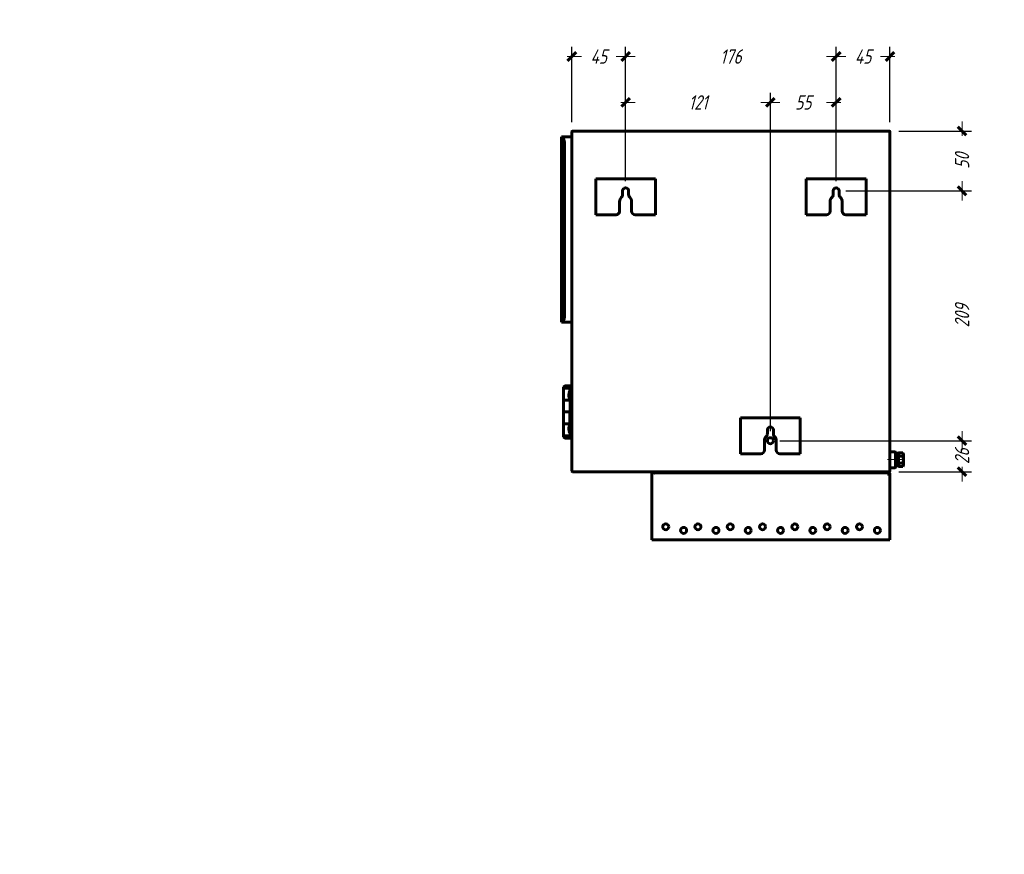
# Model space of a CAD drawing. Header units: millimetres. Extents: x 0 to 420, y 0 to 297.
# Tile 1 of 26: x 0 to 206, y 0 to 175. Entities that reach past the tile are written whole.
import ezdxf

# ---------------------------------------------------------------- set-up
doc = ezdxf.new("R2010")
doc.units = ezdxf.units.MM
for name, pattern in [('K5LT_AXLED', [19.5, 15, -1.5, 1.5, -1.5]), ('K5LT_BASIC', [0]), ('K5LT_THIN', [0])]:
    doc.linetypes.add(name, pattern=pattern)
for name, color, linetype, true_color in [('DIM', 6, 'Continuous', 0xff00ff), ('G', 3, 'Continuous', 0x00ff00), ('OSI', 2, 'Continuous', 0xffff00), ('R', 1, 'Continuous', 0xff0000), ('WELDING', 7, 'Continuous', 0xffffff)]:
    doc.layers.add(name, color=color, linetype=linetype, true_color=true_color)
doc.styles.add('KDIMTEXTSTYLE', font='GOST_AU.SHX', dxfattribs={"width": 0.96, "oblique": 15, "height": 5})
doc.dimstyles.new('KDIMSTYLE (1.00)', dxfattribs={"dimtxt": 5, "dimasz": 1, "dimexe": 2, "dimexo": 0, "dimgap": 1, "dimtad": 1, "dimtxsty": 'KDIMTEXTSTYLE', "dimsah": 1, "dimcen": 0, "dimdle": 1, "dimadec": 0, "dimazin": 0, "dimtfac": 0.667, "dimtmove": 0, "dimatfit": 3, "dimfxl": 1, "dimtvp": 1, "dimtolj": 1, "dimtzin": 0, "dimarcsym": 0})

# ---------------------------------------------------------------- blocks, each defined once
blk = doc.blocks.new('KDIMARROW_03')
at = {"layer": 'G', "color": 0, "linetype": 'K5LT_BASIC', "lineweight": 60}
blk.add_line((-0.88, -0.88), (0.88, 0.88), dxfattribs=at)
at = {"layer": 'R', "color": 0, "linetype": 'K5LT_THIN', "lineweight": 18}
for q in [(-1, 0), (2, 0)]:
    blk.add_line((0, 0), q, dxfattribs=at)

msp = doc.modelspace()

# ---------------------------------------------------------------- linework, layer by layer
at = {"layer": 'G', "color": 5, "linetype": 'K5LT_BASIC', "lineweight": 60, "true_color": 0x0000ff}
for p, q in [((115.398, 151.081), (115.398, 80.131)), ((181.748, 151.231), (115.548, 151.231)), ((181.898, 80.131), (181.898, 151.081)), ((113.233, 149.981), (115.398, 149.981)), ((113.233, 111.231), (113.233, 149.981)), ((113.888, 112.731), (113.888, 148.481)), ((120.398, 141.231), (121.496, 141.231)), ((120.398, 141.231), (120.398, 133.731)), ((121.496, 141.231), (122.027, 141.231)), ((122.027, 141.231), (123.264, 141.231)), ((123.264, 141.231), (124.148, 141.231)), ((124.148, 141.231), (129.148, 141.231)), ((129.148, 141.231), (130.032, 141.231)), ((130.032, 141.231), (131.269, 141.231)), ((131.269, 141.231), (131.8, 141.231)), ((131.8, 141.231), (132.898, 141.231)), ((132.898, 133.731), (132.898, 141.231)), ((164.398, 141.231), (165.496, 141.231)), ((164.398, 141.231), (164.398, 133.731)), ((165.496, 141.231), (166.027, 141.231)), ((166.027, 141.231), (167.264, 141.231)), ((167.264, 141.231), (168.148, 141.231)), ((168.148, 141.231), (173.148, 141.231)), ((173.148, 141.231), (174.032, 141.231)), ((174.032, 141.231), (175.269, 141.231)), ((175.269, 141.231), (175.8, 141.231)), ((175.8, 141.231), (176.898, 141.231)), ((176.898, 133.731), (176.898, 141.231)), ((126.023, 137.933), (126.023, 138.731)), ((127.273, 138.731), (127.273, 137.933)), ((170.023, 137.933), (170.023, 138.731)), ((171.273, 138.731), (171.273, 137.933)), ((125.398, 134.481), (125.398, 136.481)), ((127.897, 136.439), (127.897, 134.481)), ((169.398, 134.481), (169.398, 136.481)), ((171.897, 136.439), (171.897, 134.481)), ((121.496, 133.731), (120.398, 133.731)), ((122.027, 133.731), (121.496, 133.731)), ((123.264, 133.731), (122.027, 133.731)), ((124.148, 133.731), (123.264, 133.731)), ((124.648, 133.731), (124.148, 133.731)), ((129.148, 133.731), (128.647, 133.731)), ((130.032, 133.731), (129.148, 133.731)), ((131.269, 133.731), (130.032, 133.731)), ((131.8, 133.731), (131.269, 133.731)), ((132.898, 133.731), (131.8, 133.731)), ((165.496, 133.731), (164.398, 133.731)), ((166.027, 133.731), (165.496, 133.731)), ((167.264, 133.731), (166.027, 133.731)), ((168.148, 133.731), (167.264, 133.731)), ((168.648, 133.731), (168.148, 133.731)), ((173.148, 133.731), (172.647, 133.731)), ((174.032, 133.731), (173.148, 133.731)), ((175.269, 133.731), (174.032, 133.731)), ((175.8, 133.731), (175.269, 133.731)), ((176.898, 133.731), (175.8, 133.731)), ((113.395, 111.231), (113.233, 111.231)), ((113.395, 111.231), (115.398, 111.231)), ((113.648, 94.981), (113.648, 97.481)), ((113.648, 97.481), (114.992, 97.481)), ((113.673, 97.731), (113.923, 97.981)), ((113.673, 97.731), (113.673, 97.481)), ((115.373, 97.731), (113.673, 97.731)), ((115.123, 97.981), (113.923, 97.981)), ((114.992, 96.806), (114.992, 97.481)), ((115.023, 97.481), (114.992, 97.481)), ((114.998, 97.481), (114.998, 96.816)), ((115.023, 97.481), (115.398, 97.481)), ((115.023, 97.481), (115.023, 96.731)), ((115.023, 88.231), (115.023, 96.731)), ((115.373, 97.731), (115.123, 97.981)), ((115.373, 97.731), (115.373, 97.481)), ((113.648, 94.981), (113.648, 92.481)), ((115.023, 94.981), (113.648, 94.981)), ((114.795, 96.293), (114.795, 95.668)), ((114.992, 94.981), (114.992, 95.155)), ((114.998, 95.145), (114.998, 94.981)), ((113.648, 89.981), (113.648, 92.481)), ((115.023, 92.481), (113.648, 92.481)), ((114.992, 89.981), (114.992, 92.481)), ((114.998, 92.481), (114.998, 89.981)), ((150.648, 91.231), (151.746, 91.231)), ((150.648, 91.231), (150.648, 83.731)), ((151.746, 91.231), (152.277, 91.231)), ((152.277, 91.231), (153.514, 91.231)), ((153.514, 91.231), (154.398, 91.231)), ((154.398, 91.231), (159.398, 91.231)), ((159.398, 91.231), (160.282, 91.231)), ((160.282, 91.231), (161.519, 91.231)), ((161.519, 91.231), (162.05, 91.231)), ((162.05, 91.231), (163.148, 91.231)), ((163.148, 83.731), (163.148, 91.231)), ((113.648, 89.981), (113.648, 87.481)), ((115.023, 89.981), (113.648, 89.981)), ((114.795, 89.293), (114.795, 88.668)), ((156.273, 87.933), (156.273, 88.731)), ((157.523, 88.731), (157.523, 87.933)), ((115.398, 87.481), (113.648, 87.481)), ((113.673, 87.481), (113.673, 87.231)), ((113.923, 86.981), (113.673, 87.231)), ((115.373, 87.231), (113.673, 87.231)), ((115.123, 86.981), (113.923, 86.981)), ((115.023, 87.481), (115.023, 88.231)), ((115.123, 86.981), (115.373, 87.231)), ((115.373, 87.481), (115.373, 87.231)), ((155.648, 84.481), (155.648, 86.481)), ((158.147, 86.439), (158.147, 84.481)), ((151.746, 83.731), (150.648, 83.731)), ((152.277, 83.731), (151.746, 83.731)), ((153.514, 83.731), (152.277, 83.731)), ((154.398, 83.731), (153.514, 83.731)), ((154.898, 83.731), (154.398, 83.731)), ((159.398, 83.731), (158.897, 83.731)), ((160.282, 83.731), (159.398, 83.731)), ((161.519, 83.731), (160.282, 83.731)), ((162.05, 83.731), (161.519, 83.731)), ((163.148, 83.731), (162.05, 83.731)), ((182.936, 84.131), (181.898, 84.131)), ((183.061, 82.628), (183.061, 84.006)), ((183.661, 83.845), (183.061, 83.845)), ((183.061, 83.845), (183.061, 82.52)), ((183.661, 82.738), (183.061, 82.52)), ((183.061, 80.956), (183.061, 82.628)), ((183.661, 82.526), (183.061, 82.308)), ((184.563, 83.963), (183.661, 83.963)), ((183.661, 82.52), (183.661, 83.963)), ((184.563, 83.242), (183.661, 83.242)), ((183.661, 82.52), (183.661, 81.077)), ((184.711, 83.707), (184.563, 83.963)), ((184.711, 82.52), (184.711, 83.707)), ((184.711, 82.52), (184.711, 81.332)), ((182.936, 80.831), (181.898, 80.831)), ((183.061, 81.195), (183.661, 81.195)), ((184.563, 81.798), (183.661, 81.798)), ((184.563, 81.077), (183.661, 81.077)), ((184.711, 81.332), (184.563, 81.077)), ((115.548, 79.981), (181.748, 79.981)), ((132.148, 65.731), (132.148, 79.481)), ((132.398, 79.481), (132.148, 79.481)), ((132.648, 79.981), (132.648, 79.731)), ((133.898, 79.731), (132.648, 79.731)), ((180.148, 79.731), (133.898, 79.731)), ((180.148, 79.731), (181.398, 79.731)), ((181.398, 79.981), (181.398, 79.731)), ((181.898, 79.481), (181.398, 79.481)), ((181.898, 79.481), (181.898, 65.731)), ((132.148, 65.731), (132.648, 65.731)), ((132.648, 65.731), (181.398, 65.731)), ((181.398, 65.731), (181.898, 65.731))]:
    msp.add_line(p, q, dxfattribs=at)
for centre in [(156.898, 86.481), (135.023, 68.481), (138.773, 67.731), (141.773, 68.481), (145.523, 67.731), (148.523, 68.481), (152.273, 67.731), (155.273, 68.481), (159.023, 67.731), (162.023, 68.481), (165.773, 67.731), (168.773, 68.481), (172.523, 67.731), (175.523, 68.481), (179.273, 67.731)]:
    msp.add_circle(centre, 0.625, dxfattribs=at)
for centre, radius, start, end in [((115.548, 151.081), 0.15, 90, 180), ((181.748, 151.081), 0.15, 0, 90), ((125.273, 137.933), 0.75, 313.43254, 0), ((126.648, 138.731), 0.625, 0, 180), ((128.023, 137.933), 0.75, 180, 226.56746), ((169.273, 137.933), 0.75, 313.43254, 0), ((170.648, 138.731), 0.625, 0, 180), ((172.023, 137.933), 0.75, 180, 226.56746), ((126.648, 136.481), 1.25, 133.43254, 180), ((126.648, 136.481), 1.25, 358.11053, 46.56746), ((170.648, 136.481), 1.25, 133.43254, 180), ((170.648, 136.481), 1.25, 358.11053, 46.56746), ((124.648, 134.481), 0.75, 270, 0), ((128.647, 134.481), 0.75, 180, 270), ((168.648, 134.481), 0.75, 270, 0), ((172.647, 134.481), 0.75, 180, 270), ((116.373, 95.981), 1.609, 147.0584, 168.80118), ((116.373, 95.981), 1.609, 191.19882, 212.9416), ((116.373, 88.981), 1.609, 147.0584, 168.80118), ((116.373, 88.981), 1.609, 191.19882, 212.9416), ((156.898, 88.731), 0.625, 0, 180), ((156.898, 86.481), 1.25, 133.43254, 180), ((155.523, 87.933), 0.75, 313.43254, 0), ((158.273, 87.933), 0.75, 180, 226.56746), ((156.898, 86.481), 1.25, 358.11053, 46.56746), ((154.898, 84.481), 0.75, 270, 0), ((158.897, 84.481), 0.75, 180, 270), ((182.936, 84.006), 0.125, 0, 90), ((184.192, 83.589), 0.508, 316.86702, 28.95019), ((182.874, 82.52), 1.837, 0, 23.13732), ((182.874, 82.52), 1.837, 336.86268, 0), ((182.936, 80.956), 0.125, 270, 0), ((184.192, 81.451), 0.508, 331.04981, 43.13298), ((115.548, 80.131), 0.15, 180, 270), ((132.648, 79.481), 0.5, 90, 180), ((132.648, 79.481), 0.25, 90, 180), ((181.398, 79.481), 0.5, 0, 90), ((181.398, 79.481), 0.25, 0, 90), ((181.748, 80.131), 0.15, 270, 0)]:
    msp.add_arc(centre, radius, start, end, dxfattribs=at)
msp.add_ellipse((152.296, 66.948), major_axis=(-0.25, 0.004), ratio=0.4168914, start_param=-1.093126, end_param=-0.8635631, dxfattribs=at)
at = {"layer": 'OSI', "color": 30, "linetype": 'K5LT_AXLED', "lineweight": 18, "true_color": 0xff8000}
msp.add_line((184.961, 82.52), (181.411, 82.52), dxfattribs=at)
at = {"layer": 'R', "color": 7, "linetype": 'K5LT_THIN', "lineweight": 18}
msp.add_line((152.184, 67.13), (152.182, 67.042), dxfattribs=at)
at = {"layer": 'WELDING', "color": 5, "linetype": 'K5LT_BASIC', "lineweight": 60, "true_color": 0x0000ff}
for points, knots in [([(113.888, 148.481), (113.888, 148.543), (113.885, 148.639), (113.876, 148.773), (113.865, 148.882), (113.851, 148.991), (113.829, 149.125), (113.8, 149.256), (113.757, 149.416), (113.704, 149.577), (113.635, 149.731), (113.565, 149.852), (113.505, 149.925), (113.447, 149.97), (113.414, 149.981), (113.395, 149.981)], [0, 0, 0, 0, 1.2432236, 1.9097155, 2.7040296, 3.4757092, 4.1993188, 5.6075698, 6.472659, 8.1532595, 10.0058466, 11.5564073, 13.2678651, 14.4169517, 16, 16, 16, 16]), ([(113.888, 112.731), (113.888, 112.672), (113.885, 112.561), (113.874, 112.403), (113.857, 112.262), (113.838, 112.139), (113.811, 112.001), (113.784, 111.89), (113.747, 111.763), (113.707, 111.646), (113.646, 111.503), (113.579, 111.38), (113.512, 111.293), (113.451, 111.242), (113.414, 111.231), (113.395, 111.231)], [0, 0, 0, 0, 1.1531164, 2.2150699, 3.1810826, 4.0830616, 4.8573245, 6.2782233, 6.7301997, 8.1072595, 9.4937905, 11.3104295, 12.9807372, 14.3949968, 16, 16, 16, 16])]:
    msp.add_open_spline(points, degree=3, knots=knots, dxfattribs=at)

# ---------------------------------------------------------------- dimensions: what is measured, and where the dimension line sits
at = {"layer": 'DIM', "color": 7}
for base, p1, p2, location, text in [((115.398, 166.802), (126.648, 138.731), (115.398, 151.081), (121.023, 166.802), '\\H3.0;\\W0.965;\\Q15;\\H3.0;\\W0.965;\\Q15;\\Q15;45'), ((126.648, 166.802), (170.648, 138.731), (126.648, 138.731), (148.648, 166.802), '\\H3.0;\\W0.965;\\Q15;\\H3.0;\\W0.965;\\Q15;\\Q15;176'), ((170.648, 166.802), (181.898, 151.081), (170.648, 138.731), (176.273, 166.802), '\\H3.0;\\W0.965;\\Q15;\\H3.0;\\W0.965;\\Q15;\\Q15;45'), ((126.648, 157.203), (156.898, 86.481), (126.648, 138.731), (141.773, 157.203), '\\H3.0;\\W0.965;\\Q15;\\H3.0;\\W0.965;\\Q15;\\Q15;121'), ((156.898, 157.203), (170.648, 138.731), (156.898, 86.481), (163.773, 157.203), '\\H3.0;\\W0.965;\\Q15;\\H3.0;\\W0.965;\\Q15;\\Q15;55')]:
    msp.add_linear_dim(base=base, p1=p1, p2=p2, location=location, text=text, dimstyle='KDIMSTYLE (1.00)', override={"dimexo": 2, "dimblk1": 'KDIMARROW_03', "dimblk2": 'KDIMARROW_03', "dimse1": 0, "dimse2": 0, "dimclrt": 7, "dimtolj": 1}, dxfattribs=at).render()
for base, p1, p2, location, text in [((196.967, 151.231), (170.648, 138.731), (181.748, 151.231), (196.967, 144.981), '\\H3.0;\\W0.965;\\Q15;\\H3.0;\\W0.965;\\Q15;\\Q15;50'), ((196.967, 138.731), (156.898, 86.481), (170.648, 138.731), (196.967, 112.606), '\\H3.0;\\W0.965;\\Q15;\\H3.0;\\W0.965;\\Q15;\\Q15;209'), ((196.967, 86.481), (181.748, 79.981), (156.898, 86.481), (196.967, 83.231), '\\H3.0;\\W0.965;\\Q15;\\H3.0;\\W0.965;\\Q15;\\Q15;26')]:
    msp.add_linear_dim(base=base, p1=p1, p2=p2, angle=90, location=location, text=text, dimstyle='KDIMSTYLE (1.00)', override={"dimexo": 2, "dimblk1": 'KDIMARROW_03', "dimblk2": 'KDIMARROW_03', "dimse1": 0, "dimse2": 0, "dimclrt": 7, "dimtolj": 1}, dxfattribs=at).render()

doc.saveas('drawing.dxf')
